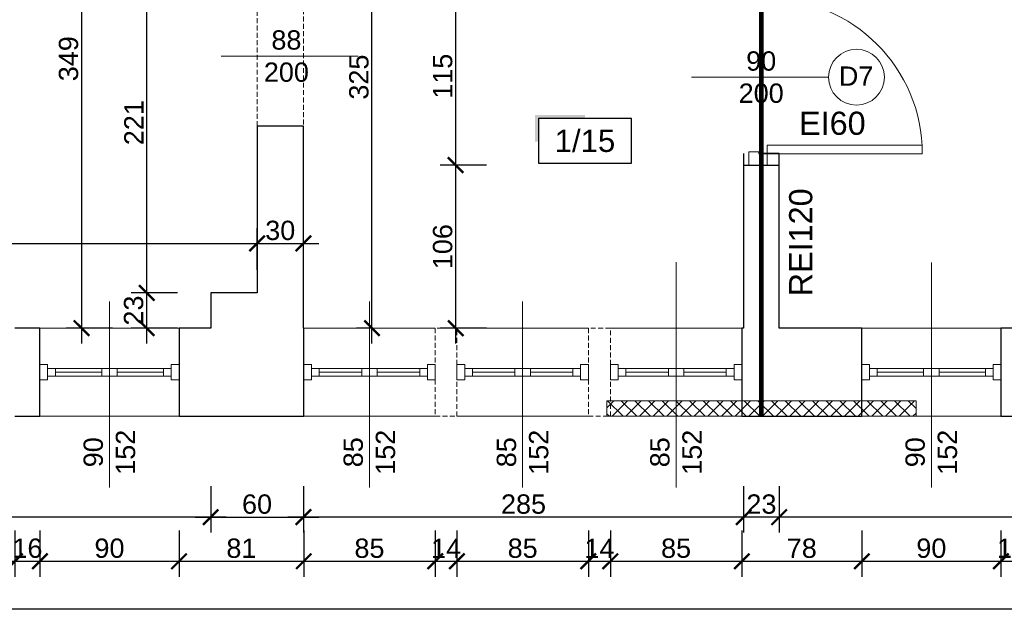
# Model space of a CAD drawing. Header units: millimetres. Extents: x 2709036 to 2756280, y 168165 to 192362.
# Tile 96 of 192: x 2719781 to 2720418, y 185626 to 186017. Entities that reach past the tile are written whole.
import ezdxf
from ezdxf.enums import TextEntityAlignment as Align

# ---------------------------------------------------------------- set-up
doc = ezdxf.new("R2010")
doc.units = ezdxf.units.MM
doc.header["$MEASUREMENT"] = 0
doc.linetypes.add('ACAD_ISO03W100', pattern=[30, 12, -18])
doc.linetypes.add('HIDDEN2', pattern=[4.7625, 3.175, -1.5875])
doc.layers.add('6 - OPISY', color=7, linetype='Continuous')
for name, color, linetype, lineweight in [('__MAZ_EKSP_NIEZGODNOŚCI', 1, 'Continuous', 0), ('__MAZ_EKSP_PROJ', 3, 'Continuous', 0), ('__MAZ_LIKWIDACJE', 6, 'ACAD_ISO03W100', 30), ('__MAZ_OPIS_STOLARKA', 7, 'Continuous', 0), ('__MAZ_SCHODY', 7, 'Continuous', 0), ('__MAZ_STOLARKA DRZWIOWA NOWA', 7, 'Continuous', 9), ('__MAZ_STOLARKA OKIENNA', 7, 'Continuous', 9), ('__MAZ_WYMIARY', 7, 'Continuous', 9), ('__MAZ_ŚCIANY ISTNIEJĄCE', 7, 'Continuous', 30)]:
    doc.layers.add(name, color=color, linetype=linetype, lineweight=lineweight)
doc.styles.add('Arial', font='arial.ttf')
doc.styles.add('Dimensions', font='arial.ttf')
doc.styles.get("Standard").update_dxf_attribs({"font": 'arial.ttf'})
doc.styles.add('styl1', font='arial.ttf')
doc.dimstyles.new('100', dxfattribs={"dimtxt": 10, "dimasz": 10, "dimexe": 18, "dimexo": 15, "dimgap": 9, "dimtad": 1, "dimdec": 1, "dimrnd": 0.5, "dimdsep": 46, "dimtxsty": 'Dimensions', "dimblk": 'ARCHTICK', "dimcen": 9, "dimdle": 10, "dimadec": 1, "dimazin": 2, "dimtfac": 1, "dimtdec": 4, "dimtofl": 0, "dimtmove": 2, "dimatfit": 3, "dimfxl": 1, "dimtolj": 1, "dimtzin": 0, "dimarcsym": 0})

# ---------------------------------------------------------------- blocks, each defined once
blk = doc.blocks.new('*U9')
at = {"ltscale": 10}
blk.add_hatch(color=256, dxfattribs=at).paths.add_polyline_path([(0, 26), (-25, 26), (-27, 26), (-27, 11.46), (-25, 11.46), (-25, 24), (0, 24)])
blk.add_lwpolyline([(-25, 0), (25, 0), (25, 24), (-25, 24)], close=True, dxfattribs=at)
at = {"layer": '6 - OPISY'}
for tag, p in [('NRPOM', (0, 6)), ('WYSPOM', (3.39, -15.66))]:
    blk.add_attdef(tag, text='', height=12, dxfattribs=at).set_placement(p, align=Align.CENTER)
blk = doc.blocks.new('_ArchTick')
at = {"color": 0, "linetype": 'ByBlock', "const_width": 0.15}
blk.add_lwpolyline([(-0.5, -0.5), (0.5, 0.5)], dxfattribs=at)
blk = doc.blocks.new('*D445')
at = {"layer": '__MAZ_WYMIARY', "color": 0, "lineweight": -2}
for p, q in [((2720272.22, 185715.26), (2720272.22, 185685.26)), ((2721309.3, 185715.26), (2721309.3, 185685.26)), ((2721319.3, 185695.26), (2720262.22, 185695.26))]:
    blk.add_line(p, q, dxfattribs=at)
at = {"layer": 'Defpoints', "color": 0, "lineweight": 30}
for p in [(2720272.22, 185867.65), (2721309.3, 185867.65), (2720272.22, 185695.26)]:
    blk.add_point(p, dxfattribs=at)
at = {"layer": '__MAZ_WYMIARY', "color": 0, "lineweight": -2, "xscale": 10, "yscale": 10, "zscale": 10, "rotation": 180}
blk.add_blockref('_ArchTick', (2720272.22, 185695.26), dxfattribs=at)
at = {"layer": '__MAZ_WYMIARY', "color": 0, "lineweight": -2, "xscale": 10, "yscale": 10, "zscale": 10}
blk.add_blockref('_ArchTick', (2721309.3, 185695.26), dxfattribs=at)
at = {"layer": '__MAZ_WYMIARY', "color": 0, "lineweight": 5, "insert": (2720790.76, 185703.65), "char_height": 12.5, "attachment_point": 5, "style": 'Arial'}
blk.add_mtext('\\A1;1037', dxfattribs=at)
blk = doc.blocks.new('*D446')
at = {"layer": '__MAZ_WYMIARY', "color": 0, "lineweight": -2}
for p, q in [((2720249.22, 185715.26), (2720249.22, 185685.26)), ((2720272.22, 185715.26), (2720272.22, 185685.26)), ((2720282.22, 185695.26), (2720239.22, 185695.26))]:
    blk.add_line(p, q, dxfattribs=at)
at = {"layer": 'Defpoints', "color": 0, "lineweight": 30}
for p in [(2720249.22, 185867.58), (2720272.22, 185867.58), (2720249.22, 185695.26)]:
    blk.add_point(p, dxfattribs=at)
at = {"layer": '__MAZ_WYMIARY', "color": 0, "lineweight": -2, "xscale": 10, "yscale": 10, "zscale": 10, "rotation": 180}
blk.add_blockref('_ArchTick', (2720249.22, 185695.26), dxfattribs=at)
at = {"layer": '__MAZ_WYMIARY', "color": 0, "lineweight": -2, "xscale": 10, "yscale": 10, "zscale": 10}
blk.add_blockref('_ArchTick', (2720272.22, 185695.26), dxfattribs=at)
at = {"layer": '__MAZ_WYMIARY', "color": 0, "lineweight": 5, "insert": (2720260.72, 185703.65), "char_height": 12.5, "attachment_point": 5, "style": 'Arial'}
blk.add_mtext('\\A1;23', dxfattribs=at)
blk = doc.blocks.new('*D447')
at = {"layer": '__MAZ_WYMIARY', "color": 0, "lineweight": -2}
for p, q in [((2719964.45, 185715.26), (2719964.45, 185685.26)), ((2720249.22, 185715.26), (2720249.22, 185685.26)), ((2720259.22, 185695.26), (2719954.45, 185695.26))]:
    blk.add_line(p, q, dxfattribs=at)
at = {"layer": 'Defpoints', "color": 0, "lineweight": 30}
for p in [(2719964.45, 185867.52), (2720249.22, 185867.52), (2719964.45, 185695.26)]:
    blk.add_point(p, dxfattribs=at)
at = {"layer": '__MAZ_WYMIARY', "color": 0, "lineweight": -2, "xscale": 10, "yscale": 10, "zscale": 10, "rotation": 180}
blk.add_blockref('_ArchTick', (2719964.45, 185695.26), dxfattribs=at)
at = {"layer": '__MAZ_WYMIARY', "color": 0, "lineweight": -2, "xscale": 10, "yscale": 10, "zscale": 10}
blk.add_blockref('_ArchTick', (2720249.22, 185695.26), dxfattribs=at)
at = {"layer": '__MAZ_WYMIARY', "color": 0, "lineweight": 5, "insert": (2720106.83, 185703.64), "char_height": 12.5, "attachment_point": 5, "style": 'Arial'}
blk.add_mtext('\\A1;285', dxfattribs=at)
blk = doc.blocks.new('*D448')
at = {"layer": '__MAZ_WYMIARY', "color": 0, "lineweight": -2}
for p, q in [((2719904.45, 185715.26), (2719904.45, 185685.26)), ((2719964.45, 185715.26), (2719964.45, 185685.26)), ((2719894.45, 185695.26), (2719974.45, 185695.26))]:
    blk.add_line(p, q, dxfattribs=at)
at = {"layer": 'Defpoints', "color": 0, "lineweight": 30}
for p in [(2719904.45, 185840.37), (2719964.45, 185840.37), (2719964.45, 185695.26)]:
    blk.add_point(p, dxfattribs=at)
at = {"layer": '__MAZ_WYMIARY', "color": 0, "lineweight": -2, "xscale": 10, "yscale": 10, "zscale": 10, "rotation": 180}
blk.add_blockref('_ArchTick', (2719904.45, 185695.26), dxfattribs=at)
at = {"layer": '__MAZ_WYMIARY', "color": 0, "lineweight": -2, "xscale": 10, "yscale": 10, "zscale": 10}
blk.add_blockref('_ArchTick', (2719964.45, 185695.26), dxfattribs=at)
at = {"layer": '__MAZ_WYMIARY', "color": 0, "lineweight": 5, "insert": (2719934.45, 185703.64), "char_height": 12.5, "attachment_point": 5, "style": 'Arial'}
blk.add_mtext('\\A1;60', dxfattribs=at)
blk = doc.blocks.new('*D449')
at = {"layer": '__MAZ_WYMIARY', "color": 0, "lineweight": -2}
for p, q in [((2719444.3, 185715.26), (2719444.3, 185685.26)), ((2719904.45, 185715.26), (2719904.45, 185685.26)), ((2719914.45, 185695.26), (2719434.3, 185695.26))]:
    blk.add_line(p, q, dxfattribs=at)
at = {"layer": 'Defpoints', "color": 0, "lineweight": 30}
for p in [(2719444.3, 185840.31), (2719904.45, 185840.31), (2719444.3, 185695.26)]:
    blk.add_point(p, dxfattribs=at)
at = {"layer": '__MAZ_WYMIARY', "color": 0, "lineweight": -2, "xscale": 10, "yscale": 10, "zscale": 10, "rotation": 180}
blk.add_blockref('_ArchTick', (2719444.3, 185695.26), dxfattribs=at)
at = {"layer": '__MAZ_WYMIARY', "color": 0, "lineweight": -2, "xscale": 10, "yscale": 10, "zscale": 10}
blk.add_blockref('_ArchTick', (2719904.45, 185695.26), dxfattribs=at)
at = {"layer": '__MAZ_WYMIARY', "color": 0, "lineweight": 5, "insert": (2719674.37, 185703.64), "char_height": 12.5, "attachment_point": 5, "style": 'Arial'}
blk.add_mtext('\\A1;460', dxfattribs=at)
blk = doc.blocks.new('*D453')
at = {"layer": '__MAZ_WYMIARY', "color": 0, "lineweight": -2}
for p, q in [((2719444.3, 185852.39), (2719444.3, 185882.39)), ((2719934.45, 185855.37), (2719934.45, 185882.39)), ((2719434.3, 185872.39), (2719944.45, 185872.39))]:
    blk.add_line(p, q, dxfattribs=at)
at = {"layer": 'Defpoints', "color": 0, "lineweight": 30}
for p in [(2719934.45, 185872.39), (2719934.45, 185840.37), (2719444.3, 185817.55)]:
    blk.add_point(p, dxfattribs=at)
at = {"layer": '__MAZ_WYMIARY', "color": 0, "lineweight": -2, "xscale": 10, "yscale": 10, "zscale": 10, "rotation": 180}
blk.add_blockref('_ArchTick', (2719444.3, 185872.39), dxfattribs=at)
at = {"layer": '__MAZ_WYMIARY', "color": 0, "lineweight": -2, "xscale": 10, "yscale": 10, "zscale": 10}
blk.add_blockref('_ArchTick', (2719934.45, 185872.39), dxfattribs=at)
at = {"layer": '__MAZ_WYMIARY', "color": 0, "lineweight": 5, "insert": (2719689.37, 185880.77), "char_height": 12.5, "attachment_point": 5, "style": 'Arial'}
blk.add_mtext('\\A1;490', dxfattribs=at)
blk = doc.blocks.new('*D454')
at = {"layer": '__MAZ_WYMIARY', "color": 0, "lineweight": -2}
for p, q in [((2719934.45, 185855.37), (2719934.45, 185882.39)), ((2719964.45, 185855.37), (2719964.45, 185882.39)), ((2719924.45, 185872.39), (2719974.45, 185872.39))]:
    blk.add_line(p, q, dxfattribs=at)
at = {"layer": 'Defpoints', "color": 0, "lineweight": 30}
for p in [(2719964.45, 185872.39), (2719934.45, 185840.37), (2719964.45, 185840.37)]:
    blk.add_point(p, dxfattribs=at)
at = {"layer": '__MAZ_WYMIARY', "color": 0, "lineweight": -2, "xscale": 10, "yscale": 10, "zscale": 10, "rotation": 180}
blk.add_blockref('_ArchTick', (2719934.45, 185872.39), dxfattribs=at)
at = {"layer": '__MAZ_WYMIARY', "color": 0, "lineweight": -2, "xscale": 10, "yscale": 10, "zscale": 10}
blk.add_blockref('_ArchTick', (2719964.45, 185872.39), dxfattribs=at)
at = {"layer": '__MAZ_WYMIARY', "color": 0, "lineweight": 5, "insert": (2719949.45, 185880.77), "char_height": 12.5, "attachment_point": 5, "style": 'Arial'}
blk.add_mtext('\\A1;30', dxfattribs=at)
blk = doc.blocks.new('*D460')
at = {"layer": '__MAZ_WYMIARY', "color": 0, "lineweight": -2}
for p, q in [((2719687.82, 185686.71), (2719687.82, 185656.71)), ((2719777.82, 185686.71), (2719777.82, 185656.71)), ((2719677.82, 185666.71), (2719787.82, 185666.71))]:
    blk.add_line(p, q, dxfattribs=at)
at = {"layer": 'Defpoints', "color": 0, "lineweight": 30}
for p in [(2719687.82, 185817.49), (2719777.82, 185817.55), (2719777.82, 185666.71)]:
    blk.add_point(p, dxfattribs=at)
at = {"layer": '__MAZ_WYMIARY', "color": 0, "lineweight": -2, "xscale": 10, "yscale": 10, "zscale": 10, "rotation": 180}
blk.add_blockref('_ArchTick', (2719687.82, 185666.71), dxfattribs=at)
at = {"layer": '__MAZ_WYMIARY', "color": 0, "lineweight": -2, "xscale": 10, "yscale": 10, "zscale": 10}
blk.add_blockref('_ArchTick', (2719777.82, 185666.71), dxfattribs=at)
at = {"layer": '__MAZ_WYMIARY', "color": 0, "lineweight": 5, "insert": (2719732.82, 185675.09), "char_height": 12.5, "attachment_point": 5, "style": 'Arial'}
blk.add_mtext('\\A1;90', dxfattribs=at)
blk = doc.blocks.new('*D461')
at = {"layer": '__MAZ_WYMIARY', "color": 0, "lineweight": -2}
for p, q in [((2719777.82, 185686.71), (2719777.82, 185656.71)), ((2719793.99, 185686.71), (2719793.99, 185656.71)), ((2719767.82, 185666.71), (2719803.99, 185666.71))]:
    blk.add_line(p, q, dxfattribs=at)
at = {"layer": 'Defpoints', "color": 0, "lineweight": 30}
for p in [(2719777.82, 185817.49), (2719793.99, 185817.49), (2719793.99, 185666.71)]:
    blk.add_point(p, dxfattribs=at)
at = {"layer": '__MAZ_WYMIARY', "color": 0, "lineweight": -2, "xscale": 10, "yscale": 10, "zscale": 10, "rotation": 180}
blk.add_blockref('_ArchTick', (2719777.82, 185666.71), dxfattribs=at)
at = {"layer": '__MAZ_WYMIARY', "color": 0, "lineweight": -2, "xscale": 10, "yscale": 10, "zscale": 10}
blk.add_blockref('_ArchTick', (2719793.99, 185666.71), dxfattribs=at)
at = {"layer": '__MAZ_WYMIARY', "color": 0, "lineweight": 5, "insert": (2719785.91, 185675.09), "char_height": 12.5, "attachment_point": 5, "style": 'Arial'}
blk.add_mtext('\\A1;16', dxfattribs=at)
blk = doc.blocks.new('*D462')
at = {"layer": '__MAZ_WYMIARY', "color": 0, "lineweight": -2}
for p, q in [((2719793.99, 185686.71), (2719793.99, 185656.71)), ((2719883.99, 185686.71), (2719883.99, 185656.71)), ((2719783.99, 185666.71), (2719893.99, 185666.71))]:
    blk.add_line(p, q, dxfattribs=at)
at = {"layer": 'Defpoints', "color": 0, "lineweight": 30}
for p in [(2719793.99, 185817.42), (2719883.99, 185817.55), (2719883.99, 185666.71)]:
    blk.add_point(p, dxfattribs=at)
at = {"layer": '__MAZ_WYMIARY', "color": 0, "lineweight": -2, "xscale": 10, "yscale": 10, "zscale": 10, "rotation": 180}
blk.add_blockref('_ArchTick', (2719793.99, 185666.71), dxfattribs=at)
at = {"layer": '__MAZ_WYMIARY', "color": 0, "lineweight": -2, "xscale": 10, "yscale": 10, "zscale": 10}
blk.add_blockref('_ArchTick', (2719883.99, 185666.71), dxfattribs=at)
at = {"layer": '__MAZ_WYMIARY', "color": 0, "lineweight": 5, "insert": (2719838.99, 185675.09), "char_height": 12.5, "attachment_point": 5, "style": 'Arial'}
blk.add_mtext('\\A1;90', dxfattribs=at)
blk = doc.blocks.new('*D463')
at = {"layer": '__MAZ_WYMIARY', "color": 0, "lineweight": -2}
for p, q in [((2719883.99, 185686.71), (2719883.99, 185656.71)), ((2719964.66, 185686.71), (2719964.66, 185656.71)), ((2719873.99, 185666.71), (2719974.66, 185666.71))]:
    blk.add_line(p, q, dxfattribs=at)
at = {"layer": 'Defpoints', "color": 0, "lineweight": 30}
for p in [(2719883.99, 185760.55), (2719964.66, 185760.55), (2719964.66, 185666.71)]:
    blk.add_point(p, dxfattribs=at)
at = {"layer": '__MAZ_WYMIARY', "color": 0, "lineweight": -2, "xscale": 10, "yscale": 10, "zscale": 10, "rotation": 180}
blk.add_blockref('_ArchTick', (2719883.99, 185666.71), dxfattribs=at)
at = {"layer": '__MAZ_WYMIARY', "color": 0, "lineweight": -2, "xscale": 10, "yscale": 10, "zscale": 10}
blk.add_blockref('_ArchTick', (2719964.66, 185666.71), dxfattribs=at)
at = {"layer": '__MAZ_WYMIARY', "color": 0, "lineweight": 5, "insert": (2719924.33, 185675.09), "char_height": 12.5, "attachment_point": 5, "style": 'Arial'}
blk.add_mtext('\\A1;81', dxfattribs=at)
blk = doc.blocks.new('*D464')
at = {"layer": '__MAZ_WYMIARY', "color": 0, "lineweight": -2}
for p, q in [((2719964.66, 185686.71), (2719964.66, 185656.71)), ((2720049.66, 185686.71), (2720049.66, 185656.71)), ((2719954.66, 185666.71), (2720059.66, 185666.71))]:
    blk.add_line(p, q, dxfattribs=at)
at = {"layer": 'Defpoints', "color": 0, "lineweight": 30}
for p in [(2719964.66, 185760.55), (2720049.66, 185760.55), (2720049.66, 185666.71)]:
    blk.add_point(p, dxfattribs=at)
at = {"layer": '__MAZ_WYMIARY', "color": 0, "lineweight": -2, "xscale": 10, "yscale": 10, "zscale": 10, "rotation": 180}
blk.add_blockref('_ArchTick', (2719964.66, 185666.71), dxfattribs=at)
at = {"layer": '__MAZ_WYMIARY', "color": 0, "lineweight": -2, "xscale": 10, "yscale": 10, "zscale": 10}
blk.add_blockref('_ArchTick', (2720049.66, 185666.71), dxfattribs=at)
at = {"layer": '__MAZ_WYMIARY', "color": 0, "lineweight": 5, "insert": (2720007.16, 185675.09), "char_height": 12.5, "attachment_point": 5, "style": 'Arial'}
blk.add_mtext('\\A1;85', dxfattribs=at)
blk = doc.blocks.new('*D465')
at = {"layer": '__MAZ_WYMIARY', "color": 0, "lineweight": -2}
for p, q in [((2720049.66, 185686.71), (2720049.66, 185656.71)), ((2720063.77, 185686.71), (2720063.77, 185656.71)), ((2720039.66, 185666.71), (2720073.77, 185666.71))]:
    blk.add_line(p, q, dxfattribs=at)
at = {"layer": 'Defpoints', "color": 0, "lineweight": 30}
for p in [(2720049.66, 185760.49), (2720063.77, 185760.49), (2720063.77, 185666.71)]:
    blk.add_point(p, dxfattribs=at)
at = {"layer": '__MAZ_WYMIARY', "color": 0, "lineweight": -2, "xscale": 10, "yscale": 10, "zscale": 10, "rotation": 180}
blk.add_blockref('_ArchTick', (2720049.66, 185666.71), dxfattribs=at)
at = {"layer": '__MAZ_WYMIARY', "color": 0, "lineweight": -2, "xscale": 10, "yscale": 10, "zscale": 10}
blk.add_blockref('_ArchTick', (2720063.77, 185666.71), dxfattribs=at)
at = {"layer": '__MAZ_WYMIARY', "color": 0, "lineweight": 5, "insert": (2720056.71, 185674.99), "char_height": 12.5, "attachment_point": 5, "style": 'Arial'}
blk.add_mtext('\\A1;14', dxfattribs=at)
blk = doc.blocks.new('*D466')
at = {"layer": '__MAZ_WYMIARY', "color": 0, "lineweight": -2}
for p, q in [((2720063.77, 185686.71), (2720063.77, 185656.71)), ((2720148.77, 185686.71), (2720148.77, 185656.71)), ((2720053.77, 185666.71), (2720158.77, 185666.71))]:
    blk.add_line(p, q, dxfattribs=at)
at = {"layer": 'Defpoints', "color": 0, "lineweight": 30}
for p in [(2720063.77, 185760.55), (2720148.77, 185760.55), (2720148.77, 185666.71)]:
    blk.add_point(p, dxfattribs=at)
at = {"layer": '__MAZ_WYMIARY', "color": 0, "lineweight": -2, "xscale": 10, "yscale": 10, "zscale": 10, "rotation": 180}
blk.add_blockref('_ArchTick', (2720063.77, 185666.71), dxfattribs=at)
at = {"layer": '__MAZ_WYMIARY', "color": 0, "lineweight": -2, "xscale": 10, "yscale": 10, "zscale": 10}
blk.add_blockref('_ArchTick', (2720148.77, 185666.71), dxfattribs=at)
at = {"layer": '__MAZ_WYMIARY', "color": 0, "lineweight": 5, "insert": (2720106.27, 185675.09), "char_height": 12.5, "attachment_point": 5, "style": 'Arial'}
blk.add_mtext('\\A1;85', dxfattribs=at)
blk = doc.blocks.new('*D467')
at = {"layer": '__MAZ_WYMIARY', "color": 0, "lineweight": -2}
for p, q in [((2720148.77, 185686.71), (2720148.77, 185656.71)), ((2720163.01, 185686.71), (2720163.01, 185656.71)), ((2720138.77, 185666.71), (2720173.01, 185666.71))]:
    blk.add_line(p, q, dxfattribs=at)
at = {"layer": 'Defpoints', "color": 0, "lineweight": 30}
for p in [(2720148.77, 185760.55), (2720163.01, 185760.55), (2720163.01, 185666.71)]:
    blk.add_point(p, dxfattribs=at)
at = {"layer": '__MAZ_WYMIARY', "color": 0, "lineweight": -2, "xscale": 10, "yscale": 10, "zscale": 10, "rotation": 180}
blk.add_blockref('_ArchTick', (2720148.77, 185666.71), dxfattribs=at)
at = {"layer": '__MAZ_WYMIARY', "color": 0, "lineweight": -2, "xscale": 10, "yscale": 10, "zscale": 10}
blk.add_blockref('_ArchTick', (2720163.01, 185666.71), dxfattribs=at)
at = {"layer": '__MAZ_WYMIARY', "color": 0, "lineweight": 5, "insert": (2720155.89, 185674.99), "char_height": 12.5, "attachment_point": 5, "style": 'Arial'}
blk.add_mtext('\\A1;14', dxfattribs=at)
blk = doc.blocks.new('*D468')
at = {"layer": '__MAZ_WYMIARY', "color": 0, "lineweight": -2}
for p, q in [((2720163.01, 185686.71), (2720163.01, 185656.71)), ((2720248.01, 185686.71), (2720248.01, 185656.71)), ((2720153.01, 185666.71), (2720258.01, 185666.71))]:
    blk.add_line(p, q, dxfattribs=at)
at = {"layer": 'Defpoints', "color": 0, "lineweight": 30}
for p in [(2720163.01, 185760.55), (2720248.01, 185760.55), (2720248.01, 185666.71)]:
    blk.add_point(p, dxfattribs=at)
at = {"layer": '__MAZ_WYMIARY', "color": 0, "lineweight": -2, "xscale": 10, "yscale": 10, "zscale": 10, "rotation": 180}
blk.add_blockref('_ArchTick', (2720163.01, 185666.71), dxfattribs=at)
at = {"layer": '__MAZ_WYMIARY', "color": 0, "lineweight": -2, "xscale": 10, "yscale": 10, "zscale": 10}
blk.add_blockref('_ArchTick', (2720248.01, 185666.71), dxfattribs=at)
at = {"layer": '__MAZ_WYMIARY', "color": 0, "lineweight": 5, "insert": (2720205.51, 185675.09), "char_height": 12.5, "attachment_point": 5, "style": 'Arial'}
blk.add_mtext('\\A1;85', dxfattribs=at)
blk = doc.blocks.new('*D469')
at = {"layer": '__MAZ_WYMIARY', "color": 0, "lineweight": -2}
for p, q in [((2720248.01, 185686.71), (2720248.01, 185656.71)), ((2720325.65, 185686.71), (2720325.65, 185656.71)), ((2720238.01, 185666.71), (2720335.65, 185666.71))]:
    blk.add_line(p, q, dxfattribs=at)
at = {"layer": 'Defpoints', "color": 0, "lineweight": 30}
for p in [(2720248.01, 185760.49), (2720325.65, 185760.55), (2720325.65, 185666.71)]:
    blk.add_point(p, dxfattribs=at)
at = {"layer": '__MAZ_WYMIARY', "color": 0, "lineweight": -2, "xscale": 10, "yscale": 10, "zscale": 10, "rotation": 180}
blk.add_blockref('_ArchTick', (2720248.01, 185666.71), dxfattribs=at)
at = {"layer": '__MAZ_WYMIARY', "color": 0, "lineweight": -2, "xscale": 10, "yscale": 10, "zscale": 10}
blk.add_blockref('_ArchTick', (2720325.65, 185666.71), dxfattribs=at)
at = {"layer": '__MAZ_WYMIARY', "color": 0, "lineweight": 5, "insert": (2720286.83, 185675.09), "char_height": 12.5, "attachment_point": 5, "style": 'Arial'}
blk.add_mtext('\\A1;78', dxfattribs=at)
blk = doc.blocks.new('*D470')
at = {"layer": '__MAZ_WYMIARY', "color": 0, "lineweight": -2}
for p, q in [((2720325.65, 185686.71), (2720325.65, 185656.71)), ((2720415.65, 185686.71), (2720415.65, 185656.71)), ((2720315.65, 185666.71), (2720425.65, 185666.71))]:
    blk.add_line(p, q, dxfattribs=at)
at = {"layer": 'Defpoints', "color": 0, "lineweight": 30}
for p in [(2720325.65, 185760.49), (2720415.65, 185760.49), (2720415.65, 185666.71)]:
    blk.add_point(p, dxfattribs=at)
at = {"layer": '__MAZ_WYMIARY', "color": 0, "lineweight": -2, "xscale": 10, "yscale": 10, "zscale": 10, "rotation": 180}
blk.add_blockref('_ArchTick', (2720325.65, 185666.71), dxfattribs=at)
at = {"layer": '__MAZ_WYMIARY', "color": 0, "lineweight": -2, "xscale": 10, "yscale": 10, "zscale": 10}
blk.add_blockref('_ArchTick', (2720415.65, 185666.71), dxfattribs=at)
at = {"layer": '__MAZ_WYMIARY', "color": 0, "lineweight": 5, "insert": (2720370.65, 185675.09), "char_height": 12.5, "attachment_point": 5, "style": 'Arial'}
blk.add_mtext('\\A1;90', dxfattribs=at)
blk = doc.blocks.new('*D471')
at = {"layer": '__MAZ_WYMIARY', "color": 0, "lineweight": -2}
for p, q in [((2720415.65, 185686.71), (2720415.65, 185656.71)), ((2720430.03, 185686.71), (2720430.03, 185656.71)), ((2720405.65, 185666.71), (2720440.03, 185666.71))]:
    blk.add_line(p, q, dxfattribs=at)
at = {"layer": 'Defpoints', "color": 0, "lineweight": 30}
for p in [(2720415.65, 185760.49), (2720430.03, 185760.49), (2720430.03, 185666.71)]:
    blk.add_point(p, dxfattribs=at)
at = {"layer": '__MAZ_WYMIARY', "color": 0, "lineweight": -2, "xscale": 10, "yscale": 10, "zscale": 10, "rotation": 180}
blk.add_blockref('_ArchTick', (2720415.65, 185666.71), dxfattribs=at)
at = {"layer": '__MAZ_WYMIARY', "color": 0, "lineweight": -2, "xscale": 10, "yscale": 10, "zscale": 10}
blk.add_blockref('_ArchTick', (2720430.03, 185666.71), dxfattribs=at)
at = {"layer": '__MAZ_WYMIARY', "color": 0, "lineweight": 5, "insert": (2720422.84, 185675.09), "char_height": 12.5, "attachment_point": 5, "style": 'Arial'}
blk.add_mtext('\\A1;15', dxfattribs=at)
blk = doc.blocks.new('*D494')
at = {"layer": '__MAZ_WYMIARY', "color": 0, "lineweight": -2}
for p, q in [((2719113.3, 185655.9), (2719113.3, 185625.9)), ((2721912.3, 185655.9), (2721912.3, 185625.9)), ((2719103.3, 185635.9), (2721922.3, 185635.9))]:
    blk.add_line(p, q, dxfattribs=at)
at = {"layer": 'Defpoints', "color": 0, "lineweight": 30}
for p in [(2719113.3, 185760.55), (2721912.3, 185760.55), (2721912.3, 185635.9)]:
    blk.add_point(p, dxfattribs=at)
at = {"layer": '__MAZ_WYMIARY', "color": 0, "lineweight": -2, "xscale": 10, "yscale": 10, "zscale": 10, "rotation": 180}
blk.add_blockref('_ArchTick', (2719113.3, 185635.9), dxfattribs=at)
at = {"layer": '__MAZ_WYMIARY', "color": 0, "lineweight": -2, "xscale": 10, "yscale": 10, "zscale": 10}
blk.add_blockref('_ArchTick', (2721912.3, 185635.9), dxfattribs=at)
at = {"layer": '__MAZ_WYMIARY', "color": 0, "lineweight": 5, "insert": (2720512.8, 185644.28), "char_height": 12.5, "attachment_point": 5, "style": 'Arial'}
blk.add_mtext('\\A1;2799', dxfattribs=at)
blk = doc.blocks.new('*D509')
at = {"layer": '__MAZ_WYMIARY', "color": 0, "lineweight": -2}
for p, q in [((2720008.76, 185807.55), (2720008.76, 186152.55)), ((2720008.76, 186142.55), (2719998.76, 186142.55)), ((2720008.76, 185817.55), (2719998.76, 185817.55))]:
    blk.add_line(p, q, dxfattribs=at)
at = {"layer": 'Defpoints', "color": 0, "lineweight": 30}
for p in [(2720008.76, 186142.55), (2720021.32, 186142.55), (2720021.32, 185817.55)]:
    blk.add_point(p, dxfattribs=at)
at = {"layer": '__MAZ_WYMIARY', "color": 0, "lineweight": -2, "xscale": 10, "yscale": 10, "zscale": 10}
for p, rotation in [((2720008.76, 186142.55), 90), ((2720008.76, 185817.55), 270)]:
    blk.add_blockref('_ArchTick', p, dxfattribs=dict(at, rotation=rotation))
at = {"layer": '__MAZ_WYMIARY', "color": 0, "lineweight": 5, "insert": (2720000.38, 185980.05), "char_height": 12.5, "attachment_point": 5, "rotation": 90, "style": 'Arial'}
blk.add_mtext('\\A1;325', dxfattribs=at)
blk = doc.blocks.new('*D516')
at = {"layer": '__MAZ_WYMIARY', "color": 0, "lineweight": -2}
for p, q in [((2719820.93, 186176.4), (2719820.93, 185807.55)), ((2719840.93, 186166.4), (2719810.93, 186166.4)), ((2719840.93, 185817.55), (2719810.93, 185817.55))]:
    blk.add_line(p, q, dxfattribs=at)
at = {"layer": 'Defpoints', "color": 0, "lineweight": 30}
for p in [(2719887.72, 186166.4), (2719820.93, 185817.55), (2719887.72, 185817.55)]:
    blk.add_point(p, dxfattribs=at)
at = {"layer": '__MAZ_WYMIARY', "color": 0, "lineweight": -2, "xscale": 10, "yscale": 10, "zscale": 10}
for p, rotation in [((2719820.93, 186166.4), 90), ((2719820.93, 185817.55), 270)]:
    blk.add_blockref('_ArchTick', p, dxfattribs=dict(at, rotation=rotation))
at = {"layer": '__MAZ_WYMIARY', "color": 0, "lineweight": 5, "insert": (2719812.54, 185991.97), "char_height": 12.5, "attachment_point": 5, "rotation": 90, "style": 'Arial'}
blk.add_mtext('\\A1;349', dxfattribs=at)
blk = doc.blocks.new('*D518')
at = {"layer": '__MAZ_WYMIARY', "color": 0, "lineweight": -2}
for p, q in [((2719863.05, 185807.55), (2719863.05, 185850.37)), ((2719883.05, 185840.37), (2719853.05, 185840.37)), ((2719883.05, 185817.55), (2719853.05, 185817.55))]:
    blk.add_line(p, q, dxfattribs=at)
at = {"layer": 'Defpoints', "color": 0, "lineweight": 30}
for p in [(2719863.05, 185840.37), (2719904.45, 185840.37), (2719904.45, 185817.55)]:
    blk.add_point(p, dxfattribs=at)
at = {"layer": '__MAZ_WYMIARY', "color": 0, "lineweight": -2, "xscale": 10, "yscale": 10, "zscale": 10}
for p, rotation in [((2719863.05, 185840.37), 90), ((2719863.05, 185817.55), 270)]:
    blk.add_blockref('_ArchTick', p, dxfattribs=dict(at, rotation=rotation))
at = {"layer": '__MAZ_WYMIARY', "color": 0, "lineweight": 5, "insert": (2719854.66, 185828.96), "char_height": 12.5, "attachment_point": 5, "rotation": 90, "style": 'Arial'}
blk.add_mtext('\\A1;23', dxfattribs=at)
blk = doc.blocks.new('*D519')
at = {"layer": '__MAZ_WYMIARY', "color": 0, "lineweight": -2}
for p, q in [((2719863.05, 185830.37), (2719863.05, 186070.77)), ((2719883.05, 186060.77), (2719853.05, 186060.77)), ((2719883.05, 185840.37), (2719853.05, 185840.37))]:
    blk.add_line(p, q, dxfattribs=at)
at = {"layer": 'Defpoints', "color": 0, "lineweight": 30}
for p in [(2719863.05, 186060.77), (2719934.45, 186060.77), (2719934.45, 185840.37)]:
    blk.add_point(p, dxfattribs=at)
at = {"layer": '__MAZ_WYMIARY', "color": 0, "lineweight": -2, "xscale": 10, "yscale": 10, "zscale": 10}
for p, rotation in [((2719863.05, 186060.77), 90), ((2719863.05, 185840.37), 270)]:
    blk.add_blockref('_ArchTick', p, dxfattribs=dict(at, rotation=rotation))
at = {"layer": '__MAZ_WYMIARY', "color": 0, "lineweight": 5, "insert": (2719854.77, 185950.57), "char_height": 12.5, "attachment_point": 5, "rotation": 90, "style": 'Arial'}
blk.add_mtext('\\A1;221', dxfattribs=at)
blk = doc.blocks.new('*D683')
at = {"layer": '__MAZ_WYMIARY', "color": 0, "lineweight": -2}
for p, q in [((2720062.95, 185807.55), (2720062.95, 185933.12)), ((2720082.95, 185923.12), (2720052.95, 185923.12)), ((2720082.95, 185817.55), (2720052.95, 185817.55))]:
    blk.add_line(p, q, dxfattribs=at)
at = {"layer": 'Defpoints', "color": 0, "lineweight": 30}
for p in [(2720062.95, 185923.12), (2720249.22, 185923.12), (2720249.22, 185817.55)]:
    blk.add_point(p, dxfattribs=at)
at = {"layer": '__MAZ_WYMIARY', "color": 0, "lineweight": -2, "xscale": 10, "yscale": 10, "zscale": 10}
for p, rotation in [((2720062.95, 185923.12), 90), ((2720062.95, 185817.55), 270)]:
    blk.add_blockref('_ArchTick', p, dxfattribs=dict(at, rotation=rotation))
at = {"layer": '__MAZ_WYMIARY', "color": 0, "lineweight": 5, "insert": (2720054.57, 185870.33), "char_height": 12.5, "attachment_point": 5, "rotation": 90, "style": 'Arial'}
blk.add_mtext('\\A1;106', dxfattribs=at)
blk = doc.blocks.new('*D684')
at = {"layer": '__MAZ_WYMIARY', "color": 0, "lineweight": -2}
for p, q in [((2720062.95, 185913.12), (2720062.95, 186048.12)), ((2720082.95, 186038.12), (2720052.95, 186038.12)), ((2720082.95, 185923.12), (2720052.95, 185923.12))]:
    blk.add_line(p, q, dxfattribs=at)
at = {"layer": 'Defpoints', "color": 0, "lineweight": 30}
for p in [(2720062.95, 186038.12), (2720249.22, 186038.12), (2720249.22, 185923.12)]:
    blk.add_point(p, dxfattribs=at)
at = {"layer": '__MAZ_WYMIARY', "color": 0, "lineweight": -2, "xscale": 10, "yscale": 10, "zscale": 10}
for p, rotation in [((2720062.95, 186038.12), 90), ((2720062.95, 185923.12), 270)]:
    blk.add_blockref('_ArchTick', p, dxfattribs=dict(at, rotation=rotation))
at = {"layer": '__MAZ_WYMIARY', "color": 0, "lineweight": 5, "insert": (2720054.57, 185980.62), "char_height": 12.5, "attachment_point": 5, "rotation": 90, "style": 'Arial'}
blk.add_mtext('\\A1;115', dxfattribs=at)
blk = doc.blocks.new('90')
at = {"color": 0, "linetype": 'Continuous', "lineweight": 5}
for p, q in [((30102.84, -38884.85), (30102.84, -38878.44)), ((30113.27, -38878.44), (30113.27, -38885.98)), ((30107.55, -38884.85), (30102.84, -38884.85)), ((30107.55, -38885.98), (30107.55, -38884.85)), ((30113.27, -38885.98), (30107.55, -38885.98)), ((30015.67, -38967.31), (30015.67, -38972.02)), ((30102.84, -38967.31), (30015.67, -38967.31)), ((30015.67, -38967.31), (30015.67, -38972.02)), ((30102.84, -38972.02), (30102.84, -38967.31)), ((30107.55, -38972.02), (30107.55, -38970.89)), ((30107.55, -38970.89), (30113.27, -38970.89)), ((30113.27, -38970.89), (30113.27, -38978.44)), ((30015.67, -38972.02), (30102.84, -38972.02)), ((30102.84, -38978.44), (30102.84, -38972.02)), ((30102.84, -38972.02), (30107.55, -38972.02))]:
    blk.add_line(p, q, dxfattribs=at)
blk.add_arc((30102.84, -38972.02), 87.17, 90, 180, dxfattribs=at)

msp = doc.modelspace()

# ---------------------------------------------------------------- hatches: boundary and pattern name
at = {"layer": '__MAZ_EKSP_NIEZGODNOŚCI', "ltscale": 0.01}
h = msp.add_hatch(dxfattribs=at)
h.set_pattern_fill('ANSI37', color=252, scale=50)
h.set_pattern_definition([(45, (61114.7584, 6932.3496), (-4.419417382, 4.419417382), []), (135, (61114.7584, 6932.3496), (-4.419417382, -4.419417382), [])])
h.paths.add_polyline_path([(2720160.72, 185770.55), (2720360.72, 185770.55), (2720360.72, 185760.55), (2720160.72, 185760.55)])

# ---------------------------------------------------------------- linework, layer by layer
at = {"layer": '__MAZ_EKSP_NIEZGODNOŚCI', "color": 252}
msp.add_lwpolyline([(2720160.72, 185770.55), (2720360.72, 185770.55), (2720360.72, 185760.55), (2720160.72, 185760.55)], close=True, dxfattribs=at)
at = {"layer": '__MAZ_EKSP_PROJ', "linetype": 'ACAD_ISO03W100', "const_width": 3}
msp.add_lwpolyline([(2720260.72, 185760.41), (2720260.72, 186154.05), (2720195, 186154.05), (2720195, 186388.89), (2719430.88, 186388.89)], dxfattribs=at)
at = {"layer": '__MAZ_LIKWIDACJE', "color": 252}
for p, q in [((2720272.22, 185930.62), (2720249.22, 185930.62)), ((2720249.22, 185930.62), (2720249.22, 185923.12)), ((2720272.22, 185923.12), (2720272.22, 185930.62))]:
    msp.add_line(p, q, dxfattribs=at)
at = {"layer": '__MAZ_OPIS_STOLARKA', "color": 252}
for points in [[(2719911.13, 185993.6), (2719999.85, 185993.6)], [(2720215.4, 185979.98), (2720304.12, 185979.98)], [(2720205.51, 185714.54), (2720205.51, 185860.39)], [(2720370.65, 185714.54), (2720370.65, 185860.12)], [(2719838.99, 185714.54), (2719838.99, 185834.76)], [(2720007.16, 185714.54), (2720007.16, 185834.76)], [(2720106.27, 185714.54), (2720106.27, 185834.76)]]:
    msp.add_lwpolyline(points, dxfattribs=at)
msp.add_circle((2720322.19, 185979.98), 18.07, dxfattribs=at)
at = {"layer": '__MAZ_SCHODY', "color": 252, "linetype": 'HIDDEN2', "lineweight": 5}
for p, q in [((2719883.99, 185817.55), (2719793.99, 185817.55)), ((2720049.66, 185817.55), (2719964.66, 185817.55)), ((2720049.66, 185817.55), (2720049.66, 185760.55)), ((2720063.77, 185817.55), (2720049.66, 185817.55)), ((2720063.77, 185760.55), (2720063.77, 185817.55)), ((2720148.77, 185817.55), (2720063.77, 185817.55)), ((2720148.77, 185817.55), (2720148.77, 185760.55)), ((2720163.01, 185817.55), (2720148.77, 185817.55)), ((2720163.01, 185760.55), (2720163.01, 185817.55)), ((2720248.01, 185817.55), (2720163.01, 185817.55)), ((2720415.65, 185817.55), (2720325.65, 185817.55)), ((2719793.99, 185760.55), (2719883.99, 185760.55)), ((2719964.66, 185760.55), (2720049.66, 185760.55)), ((2720049.66, 185760.55), (2720063.77, 185760.55)), ((2720063.77, 185760.55), (2720148.77, 185760.55)), ((2720148.77, 185760.55), (2720163.01, 185760.55)), ((2720163.01, 185760.55), (2720248.01, 185760.55)), ((2720325.65, 185760.55), (2720415.65, 185760.55))]:
    msp.add_line(p, q, dxfattribs=at)
msp.add_lwpolyline([(2719934.45, 186038.33), (2719964.45, 186038.33), (2719964.45, 185948.33), (2719934.45, 185948.33)], close=True, dxfattribs=at)
at = {"layer": '__MAZ_STOLARKA OKIENNA', "color": 252, "linetype": 'Continuous'}
for p, q in [((2719793.99, 185817.55), (2719883.99, 185817.55)), ((2719964.66, 185817.55), (2720049.66, 185817.55)), ((2720063.77, 185817.55), (2720148.77, 185817.55)), ((2720163.01, 185817.55), (2720248.01, 185817.55)), ((2720325.65, 185817.55), (2720415.65, 185817.55)), ((2719803.99, 185786.55), (2719803.99, 185791.55)), ((2719803.99, 185789.05), (2719833.99, 185789.05)), ((2719833.99, 185786.55), (2719833.99, 185791.55)), ((2719843.99, 185786.55), (2719843.99, 185791.55)), ((2719873.99, 185789.05), (2719843.99, 185789.05)), ((2719873.99, 185786.55), (2719873.99, 185791.55)), ((2719974.66, 185786.55), (2719974.66, 185791.55)), ((2719974.66, 185789.05), (2720002.16, 185789.05)), ((2720002.16, 185786.55), (2720002.16, 185791.55)), ((2720012.16, 185786.55), (2720012.16, 185791.55)), ((2720039.66, 185789.05), (2720012.16, 185789.05)), ((2720039.66, 185786.55), (2720039.66, 185791.55)), ((2720073.77, 185786.55), (2720073.77, 185791.55)), ((2720073.77, 185789.05), (2720101.27, 185789.05)), ((2720101.27, 185786.55), (2720101.27, 185791.55)), ((2720111.27, 185786.55), (2720111.27, 185791.55)), ((2720138.77, 185789.05), (2720111.27, 185789.05)), ((2720138.77, 185786.55), (2720138.77, 185791.55)), ((2720173.01, 185786.55), (2720173.01, 185791.55)), ((2720173.01, 185789.05), (2720200.51, 185789.05)), ((2720200.51, 185786.55), (2720200.51, 185791.55)), ((2720210.51, 185786.55), (2720210.51, 185791.55)), ((2720238.01, 185789.05), (2720210.51, 185789.05)), ((2720238.01, 185786.55), (2720238.01, 185791.55)), ((2720335.65, 185786.55), (2720335.65, 185791.55)), ((2720335.65, 185789.05), (2720365.65, 185789.05)), ((2720365.65, 185786.55), (2720365.65, 185791.55)), ((2720375.65, 185786.55), (2720375.65, 185791.55)), ((2720405.65, 185789.05), (2720375.65, 185789.05)), ((2720405.65, 185786.55), (2720405.65, 185791.55)), ((2719793.99, 185760.55), (2719883.99, 185760.55)), ((2719964.66, 185760.55), (2720049.66, 185760.55)), ((2720063.77, 185760.55), (2720148.77, 185760.55)), ((2720163.01, 185760.55), (2720248.01, 185760.55)), ((2720325.65, 185760.55), (2720415.65, 185760.55))]:
    msp.add_line(p, q, dxfattribs=at)
for points in [[(2719798.99, 185794.05), (2719793.99, 185794.05), (2719793.99, 185784.05), (2719798.99, 185784.05)], [(2719878.99, 185794.05), (2719883.99, 185794.05), (2719883.99, 185784.05), (2719878.99, 185784.05)], [(2719969.66, 185794.05), (2719964.66, 185794.05), (2719964.66, 185784.05), (2719969.66, 185784.05)], [(2720044.66, 185794.05), (2720049.66, 185794.05), (2720049.66, 185784.05), (2720044.66, 185784.05)], [(2720068.77, 185794.05), (2720063.77, 185794.05), (2720063.77, 185784.05), (2720068.77, 185784.05)], [(2720143.77, 185794.05), (2720148.77, 185794.05), (2720148.77, 185784.05), (2720143.77, 185784.05)], [(2720168.01, 185794.05), (2720163.01, 185794.05), (2720163.01, 185784.05), (2720168.01, 185784.05)], [(2720243.01, 185794.05), (2720248.01, 185794.05), (2720248.01, 185784.05), (2720243.01, 185784.05)], [(2720330.65, 185794.05), (2720325.65, 185794.05), (2720325.65, 185784.05), (2720330.65, 185784.05)], [(2720410.65, 185794.05), (2720415.65, 185794.05), (2720415.65, 185784.05), (2720410.65, 185784.05)], [(2719798.99, 185786.55), (2719798.99, 185791.55), (2719838.99, 185791.55), (2719838.99, 185786.55)], [(2719878.99, 185786.55), (2719878.99, 185791.55), (2719838.99, 185791.55), (2719838.99, 185786.55)], [(2719969.66, 185786.55), (2719969.66, 185791.55), (2720007.16, 185791.55), (2720007.16, 185786.55)], [(2720044.66, 185786.55), (2720044.66, 185791.55), (2720007.16, 185791.55), (2720007.16, 185786.55)], [(2720068.77, 185786.55), (2720068.77, 185791.55), (2720106.27, 185791.55), (2720106.27, 185786.55)], [(2720143.77, 185786.55), (2720143.77, 185791.55), (2720106.27, 185791.55), (2720106.27, 185786.55)], [(2720168.01, 185786.55), (2720168.01, 185791.55), (2720205.51, 185791.55), (2720205.51, 185786.55)], [(2720243.01, 185786.55), (2720243.01, 185791.55), (2720205.51, 185791.55), (2720205.51, 185786.55)], [(2720330.65, 185786.55), (2720330.65, 185791.55), (2720370.65, 185791.55), (2720370.65, 185786.55)], [(2720410.65, 185786.55), (2720410.65, 185791.55), (2720370.65, 185791.55), (2720370.65, 185786.55)]]:
    msp.add_lwpolyline(points, close=True, dxfattribs=at)
at = {"layer": '__MAZ_ŚCIANY ISTNIEJĄCE', "color": 252, "ltscale": 15}
for p, q in [((2719964.45, 185948.33), (2719934.45, 185948.33)), ((2719934.45, 185948.33), (2719934.45, 185840.37)), ((2719964.45, 185834.37), (2719964.45, 185948.33)), ((2720249.22, 185923.12), (2720249.22, 185817.55)), ((2720249.22, 185923.12), (2720272.22, 185923.12)), ((2720272.22, 185817.55), (2720272.22, 185923.12)), ((2719934.45, 185840.37), (2719904.45, 185840.37)), ((2719904.45, 185840.37), (2719904.45, 185817.55)), ((2719964.45, 185817.55), (2719964.45, 185834.37)), ((2719793.99, 185817.55), (2719777.82, 185817.55)), ((2719793.99, 185760.55), (2719793.99, 185817.55)), ((2719883.99, 185817.55), (2719883.99, 185760.55)), ((2719904.45, 185817.55), (2719883.99, 185817.55)), ((2719964.66, 185817.55), (2719964.45, 185817.55)), ((2719964.66, 185760.55), (2719964.66, 185817.55)), ((2720248.01, 185817.55), (2720248.01, 185760.55)), ((2720249.22, 185817.55), (2720248.01, 185817.55)), ((2720325.65, 185817.55), (2720272.22, 185817.55)), ((2720325.65, 185760.55), (2720325.65, 185817.55)), ((2720415.65, 185817.55), (2720415.65, 185760.55)), ((2720430.03, 185817.55), (2720415.65, 185817.55)), ((2719777.82, 185760.55), (2719793.99, 185760.55)), ((2719883.99, 185760.55), (2719964.66, 185760.55)), ((2720248.01, 185760.55), (2720260.72, 185760.55)), ((2720260.72, 185760.55), (2720325.65, 185760.55)), ((2720415.65, 185760.55), (2720430.03, 185760.55))]:
    msp.add_line(p, q, dxfattribs=at)

# ---------------------------------------------------------------- block references
at = {"layer": '6 - OPISY', "color": 252, "xscale": 1.2, "yscale": 1.2, "zscale": 1.2}
msp.add_blockref('*U9', (2720146.58, 185924.43), dxfattribs=at).add_auto_attribs({'NRPOM': '1/15'})
at = {"layer": '__MAZ_STOLARKA DRZWIOWA NOWA', "color": 252, "lineweight": -2, "xscale": -1.150091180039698, "yscale": 1.150091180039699, "zscale": 1.150091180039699, "rotation": 1.221732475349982e-08}
msp.add_blockref('90', (2754885.55, 230751.88), dxfattribs=at)

# ---------------------------------------------------------------- texts
at = {"layer": '__MAZ_EKSP_PROJ', "linetype": 'ACAD_ISO03W100', "insert": (2720328.15, 185957.69), "char_height": 15, "attachment_point": 3}
msp.add_mtext_dynamic_manual_height_columns('EI60', width=84.9678, gutter_width=12.5, heights=[61.2], dxfattribs=at)
at = {"layer": '__MAZ_EKSP_PROJ', "linetype": 'ACAD_ISO03W100', "insert": (2720278.62, 185908.05), "char_height": 15, "attachment_point": 3, "rotation": 90}
msp.add_mtext_dynamic_manual_height_columns('REI120', width=68.5675, gutter_width=12.5, heights=[61.2], dxfattribs=at)
at = {"layer": '__MAZ_OPIS_STOLARKA', "color": 252, "char_height": 12.5, "width": 38.3096, "attachment_point": 5, "style": 'styl1'}
for s, insert in [('\\pxqc;88\\P200', (2719953.43, 185993.6)), ('90\\P\\pxqc;200', (2720260.57, 185979.98)), ('\\pxqc;D7', (2720321.98, 185980.7))]:
    msp.add_mtext(s, dxfattribs=dict(at, insert=insert))
at = {"layer": '__MAZ_OPIS_STOLARKA', "color": 252, "char_height": 12.5, "width": 38.3096, "attachment_point": 5, "rotation": 90, "style": 'styl1'}
for s, insert in [('90\\P152', (2719838.99, 185737.26)), ('85\\P152', (2720007.16, 185737.26)), ('85\\P152', (2720106.27, 185737.26)), ('85\\P152', (2720205.51, 185737.26)), ('90\\P152', (2720370.65, 185737.26))]:
    msp.add_mtext(s, dxfattribs=dict(at, insert=insert))

# ---------------------------------------------------------------- dimensions: what is measured, and where the dimension line sits
at = {"layer": '__MAZ_WYMIARY', "color": 252, "lineweight": 5}
for base, p1, p2, picture, middle in [((2719820.93, 185817.55), (2719887.72, 186166.4), (2719887.72, 185817.55), '*D516', (2719812.54, 185991.97)), ((2720008.76, 186142.55), (2720021.32, 185817.55), (2720021.32, 186142.55), '*D509', (2720000.38, 185980.05)), ((2719863.05, 186060.77), (2719934.45, 185840.37), (2719934.45, 186060.77), '*D519', (2719854.77, 185950.57)), ((2720062.95, 186038.12), (2720249.22, 185923.12), (2720249.22, 186038.12), '*D684', (2720054.57, 185980.62)), ((2720062.95, 185923.12), (2720249.22, 185817.55), (2720249.22, 185923.12), '*D683', (2720054.57, 185870.33)), ((2719863.05, 185840.37), (2719904.45, 185817.55), (2719904.45, 185840.37), '*D518', (2719854.66, 185828.96))]:
    dim = msp.add_linear_dim(base=base, p1=p1, p2=p2, angle=90, dimstyle='100', override={"dimtxt": 12.5, "dimexe": 10, "dimgap": 2, "dimdec": 0, "dimtxsty": 'Arial', "dimtmove": 1, "dimfxl": 20, "dimfxlon": 1}, dxfattribs=at)
    dim.commit()
    dim.dimension.update_dxf_attribs({"geometry": picture, "text_midpoint": middle})
for base, p1, p2, picture, middle in [((2719934.45, 185872.39), (2719444.3, 185817.55), (2719934.45, 185840.37), '*D453', (2719689.37, 185880.77)), ((2719964.45, 185872.39), (2719934.45, 185840.37), (2719964.45, 185840.37), '*D454', (2719949.45, 185880.77)), ((2719964.45, 185695.26), (2720249.22, 185867.52), (2719964.45, 185867.52), '*D447', (2720106.83, 185703.64)), ((2720272.22, 185695.26), (2721309.3, 185867.65), (2720272.22, 185867.65), '*D445', (2720790.76, 185703.65)), ((2719444.3, 185695.26), (2719904.45, 185840.31), (2719444.3, 185840.31), '*D449', (2719674.37, 185703.64)), ((2719964.45, 185695.26), (2719904.45, 185840.37), (2719964.45, 185840.37), '*D448', (2719934.45, 185703.64)), ((2719777.82, 185666.71), (2719687.82, 185817.49), (2719777.82, 185817.55), '*D460', (2719732.82, 185675.09)), ((2719883.99, 185666.71), (2719793.99, 185817.42), (2719883.99, 185817.55), '*D462', (2719838.99, 185675.09)), ((2721912.3, 185635.9), (2719113.3, 185760.55), (2721912.3, 185760.55), '*D494', (2720512.8, 185644.28)), ((2719964.66, 185666.71), (2719883.99, 185760.55), (2719964.66, 185760.55), '*D463', (2719924.33, 185675.09)), ((2720049.66, 185666.71), (2719964.66, 185760.55), (2720049.66, 185760.55), '*D464', (2720007.16, 185675.09)), ((2720148.77, 185666.71), (2720063.77, 185760.55), (2720148.77, 185760.55), '*D466', (2720106.27, 185675.09)), ((2720248.01, 185666.71), (2720163.01, 185760.55), (2720248.01, 185760.55), '*D468', (2720205.51, 185675.09)), ((2720325.65, 185666.71), (2720248.01, 185760.49), (2720325.65, 185760.55), '*D469', (2720286.83, 185675.09)), ((2720415.65, 185666.71), (2720325.65, 185760.49), (2720415.65, 185760.49), '*D470', (2720370.65, 185675.09))]:
    dim = msp.add_linear_dim(base=base, p1=p1, p2=p2, dimstyle='100', override={"dimtxt": 12.5, "dimexe": 10, "dimgap": 2, "dimdec": 0, "dimtxsty": 'Arial', "dimtmove": 1, "dimfxl": 20, "dimfxlon": 1}, dxfattribs=at)
    dim.commit()
    dim.dimension.update_dxf_attribs({"geometry": picture, "text_midpoint": middle})
for base, p1, p2, picture, middle in [((2720249.22, 185695.26), (2720272.22, 185867.58), (2720249.22, 185867.58), '*D446', (2720260.72, 185695.26)), ((2719793.99, 185666.71), (2719777.82, 185817.49), (2719793.99, 185817.49), '*D461', (2719785.91, 185666.71)), ((2720063.77, 185666.71), (2720049.66, 185760.49), (2720063.77, 185760.49), '*D465', (2720056.71, 185666.71)), ((2720163.01, 185666.71), (2720148.77, 185760.55), (2720163.01, 185760.55), '*D467', (2720155.89, 185666.71)), ((2720430.03, 185666.71), (2720415.65, 185760.49), (2720430.03, 185760.49), '*D471', (2720422.84, 185666.71))]:
    dim = msp.add_linear_dim(base=base, p1=p1, p2=p2, dimstyle='100', override={"dimtxt": 12.5, "dimexe": 10, "dimgap": 2, "dimdec": 0, "dimtxsty": 'Arial', "dimtmove": 1, "dimfxl": 20, "dimfxlon": 1}, dxfattribs=at)
    dim.commit()
    dim.dimension.update_dxf_attribs({"geometry": picture, "text_midpoint": middle, "dimtype": 160})

doc.saveas('drawing.dxf')
